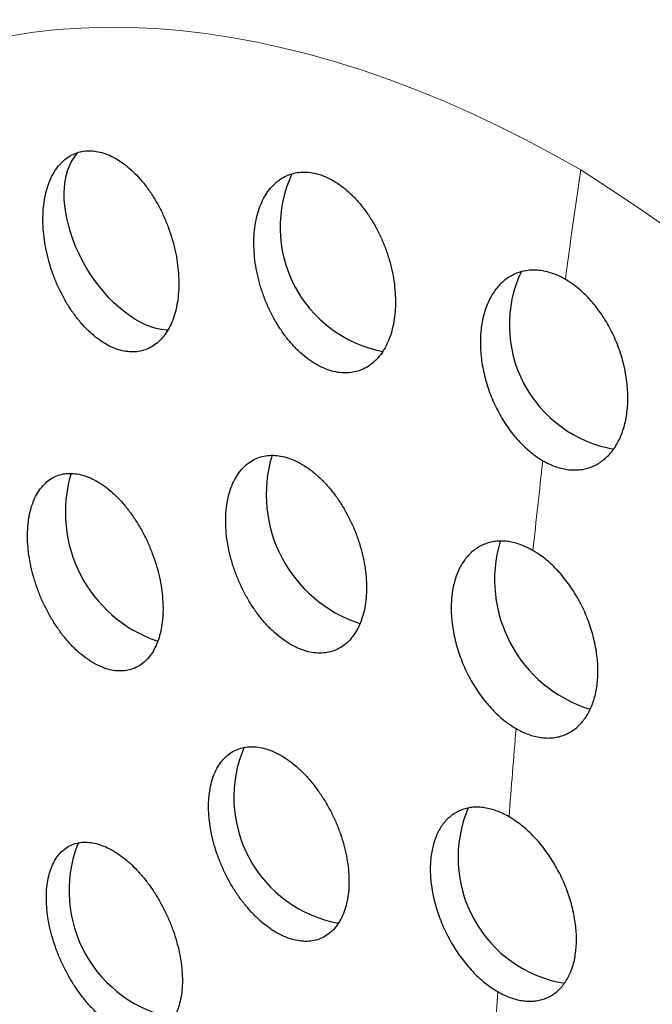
# Model space of a CAD drawing. Header units: millimetres. Extents: x 8 to 775, y 12 to 733.
# Tile 50 of 74: x 711.38 to 717.52, y 245.7 to 255.25. Entities that reach past the tile are written whole.
import ezdxf

# ---------------------------------------------------------------- set-up
doc = ezdxf.new("R2010")
doc.units = ezdxf.units.MM

msp = doc.modelspace()

# ---------------------------------------------------------------- linework, layer by layer
at = {"color": 7, "linetype": 'Continuous', "lineweight": 30}
msp.add_line((711.9407, 247.2378), (711.9641, 247.2679), dxfattribs=at)
at = {"color": 252, "linetype": 'Continuous', "lineweight": 0, "flags": 128}
msp.add_lwpolyline([(711.2967, 255.0964), (711.5215, 255.1304), (711.75, 255.1555), (711.9819, 255.1716), (712.2172, 255.1787), (712.4556, 255.1768), (712.6971, 255.166), (712.9413, 255.1461), (713.1882, 255.1174), (713.4376, 255.0796), (713.6894, 255.033), (713.9433, 254.9775), (714.1991, 254.9131), (714.4568, 254.8399), (714.7161, 254.758), (714.9768, 254.6673), (715.2388, 254.5681), (715.5019, 254.4602), (715.7659, 254.3439), (716.0306, 254.2192), (716.2959, 254.0861), (716.5615, 253.9448), (716.8274, 253.7954)], dxfattribs=at)
at = {"color": 7, "linetype": 'Continuous', "lineweight": 30, "flags": 128}
msp.add_lwpolyline([(712.82, 252.238), (712.8056, 252.2388), (712.757, 252.2447), (712.7071, 252.2556), (712.6562, 252.2713), (712.6046, 252.2919), (712.5525, 252.3171), (712.5002, 252.3469), (712.4481, 252.3811), (712.3964, 252.4195), (712.3453, 252.4618), (712.2952, 252.508), (712.2464, 252.5576), (712.1991, 252.6105), (712.1535, 252.6664), (712.1099, 252.7248), (712.0686, 252.7856), (712.0298, 252.8484), (711.9936, 252.9129), (711.9604, 252.9786), (711.9302, 253.0453), (711.9032, 253.1126), (711.8796, 253.18), (711.8596, 253.2473), (711.8431, 253.3141), (711.8304, 253.38), (711.8214, 253.4446), (711.8163, 253.5076), (711.815, 253.5687), (711.8175, 253.6275), (711.824, 253.6837), (711.8342, 253.7369), (711.8482, 253.787), (711.8659, 253.8336), (711.8871, 253.8765), (711.9118, 253.9154), (711.9399, 253.9501), (711.9546, 253.9653)], dxfattribs=at)
at = {"color": 252, "linetype": 'Continuous', "lineweight": 0}
for centre, radius, start, end in [((810.8203, 240.1119), 94.9838, 171.717081, 172.364792), ((704.9349, 235.2036), 22.07, 2.60548, 57.39452), ((806.3223, 240.673), 90.4507, 173.461555, 174.017078), ((801.9543, 241.0874), 86.063, 175.143802, 175.715528), ((797.6636, 241.3661), 81.7631, 176.877001, 177.416015)]:
    msp.add_arc(centre, radius, start, end, dxfattribs=at)
at = {"color": 7, "linetype": 'Continuous', "lineweight": 30}
for centre, radius, start, end in [((715.1386, 253.2381), 1.2279, 155.02867, 259.11314), ((717.3582, 252.2911), 1.2236, 155.07791, 260.085), ((715.0928, 250.6444), 1.3165, 163.13606, 252.06551), ((713.1481, 250.4714), 1.3208, 163.3435, 251.23465), ((717.3075, 249.8184), 1.316, 163.5015, 252.84401), ((714.7014, 247.704), 1.2398, 156.84388, 259.61578), ((716.871, 247.1186), 1.2337, 156.90857, 260.59635), ((713.1239, 246.8002), 1.2616, 159.70553, 258.68441)]:
    msp.add_arc(centre, radius, start, end, dxfattribs=at)
for points, knots in [([(744.0002, 232.4314), (744.0002, 232.4654), (744.0002, 232.529), (743.9999, 232.6175), (743.9996, 232.6926), (743.9993, 232.7545), (743.999, 232.8031), (743.9987, 232.8382), (743.9985, 232.8625), (743.9984, 232.8819), (743.9982, 232.9023), (743.998, 232.9267), (743.9976, 232.9612), (743.9972, 233.0072), (743.9965, 233.0648), (743.9958, 233.1257), (743.9949, 233.1861), (743.9941, 233.2435), (743.993, 233.3107), (743.9917, 233.3858), (743.9902, 233.4672), (743.9886, 233.5408), (743.9871, 233.6107), (743.9854, 233.6835), (743.9832, 233.7722), (743.9804, 233.8783), (743.9769, 233.9975), (743.973, 234.1188), (743.9689, 234.2387), (743.9653, 234.3369), (743.9624, 234.4107), (743.9605, 234.4581), (743.9589, 234.4981), (743.9573, 234.5378), (743.9553, 234.5846), (743.9528, 234.6419), (743.9499, 234.7061), (743.9468, 234.7731), (743.9436, 234.8407), (743.9402, 234.9092), (743.9368, 234.9758), (743.9338, 235.0336), (743.9312, 235.0804), (743.9293, 235.1163), (743.9276, 235.147), (743.9259, 235.1771), (743.9237, 235.2163), (743.9206, 235.2697), (743.9168, 235.334), (743.9128, 235.4006), (743.9088, 235.4642), (743.9051, 235.5233), (743.9017, 235.5753), (743.8984, 235.6253), (743.8946, 235.6821), (743.8894, 235.757), (743.883, 235.8488), (743.8755, 235.9507), (743.8676, 236.0548), (743.86, 236.152), (743.8532, 236.2364), (743.8472, 236.3086), (743.8414, 236.3782), (743.8351, 236.4518), (743.8283, 236.5291), (743.8214, 236.6061), (743.8144, 236.6816), (743.8075, 236.7551), (743.8009, 236.8243), (743.7945, 236.8903), (743.7882, 236.9538), (743.7817, 237.0177), (743.7751, 237.0823), (743.7681, 237.1497), (743.7603, 237.2237), (743.7516, 237.3039), (743.7426, 237.3852), (743.7341, 237.4607), (743.7264, 237.5279), (743.7195, 237.5869), (743.7136, 237.6372), (743.7086, 237.6796), (743.7039, 237.7181), (743.699, 237.7584), (743.6932, 237.8057), (743.6833, 237.8858), (743.6697, 237.9931), (743.653, 238.1214), (743.6366, 238.2436), (743.62, 238.3639), (743.6025, 238.4881), (743.5876, 238.5904), (743.576, 238.6688), (743.568, 238.7224), (743.5597, 238.7779), (743.5504, 238.8384), (743.541, 238.8995), (743.532, 238.9566), (743.5239, 239.0079), (743.5156, 239.0597), (743.5065, 239.1162), (743.4966, 239.1771), (743.4868, 239.236), (743.4781, 239.2883), (743.4701, 239.3358), (743.4618, 239.3843), (743.4524, 239.4391), (743.4422, 239.4981), (743.4321, 239.5556), (743.423, 239.6065), (743.4146, 239.6536), (743.4057, 239.7029), (743.3955, 239.7593), (743.3844, 239.8194), (743.3736, 239.8773), (743.3641, 239.9279), (743.3522, 239.9907), (743.3361, 240.0744), (743.3166, 240.1745), (743.2964, 240.2761), (743.2756, 240.3788), (743.2544, 240.4818), (743.2335, 240.5819), (743.214, 240.6735), (743.1953, 240.76), (743.1766, 240.8454), (743.1571, 240.9335), (743.1349, 241.0318), (743.1116, 241.1338), (743.0879, 241.2354), (743.0638, 241.3374), (743.0408, 241.4333), (743.0198, 241.5197), (742.9989, 241.6042), (742.9783, 241.6869), (742.9577, 241.7684), (742.9417, 241.8308), (742.929, 241.8803), (742.9169, 241.9267), (742.9034, 241.9782), (742.8887, 242.0342), (742.8736, 242.091), (742.8596, 242.1434), (742.8473, 242.1891), (742.8355, 242.2326), (742.8223, 242.2809), (742.8077, 242.3339), (742.7929, 242.3873), (742.7792, 242.4365), (742.7668, 242.4805), (742.7556, 242.5199), (742.7456, 242.5554), (742.7364, 242.5874), (742.727, 242.6202), (742.7165, 242.6567), (742.7037, 242.7007), (742.69, 242.7479), (742.6767, 242.7931), (742.665, 242.8328), (742.6532, 242.8726), (742.6395, 242.9183), (742.6241, 242.9699), (742.6084, 243.0217), (742.5944, 243.0674), (742.5823, 243.1071), (742.5712, 243.143), (742.5599, 243.1796), (742.547, 243.2212), (742.5313, 243.2714), (742.5135, 243.3277), (742.4939, 243.3894), (742.4749, 243.4488), (742.4568, 243.5049), (742.4414, 243.5525), (742.4284, 243.5923), (742.4161, 243.6298), (742.4029, 243.6698), (742.3877, 243.7155), (742.3723, 243.7617), (742.3583, 243.8033), (742.3454, 243.8416), (742.3332, 243.8777), (742.3208, 243.9141), (742.3073, 243.9536), (742.2915, 243.9996), (742.2735, 244.0516), (742.2557, 244.1028), (742.2401, 244.1474), (742.2269, 244.1848), (742.2149, 244.2188), (742.2025, 244.2537), (742.1888, 244.2921), (742.173, 244.3361), (742.1552, 244.3856), (742.137, 244.4358), (742.1206, 244.4806), (742.107, 244.5179), (742.0948, 244.5509), (742.083, 244.5829), (742.0699, 244.6181), (742.0545, 244.6595), (742.0359, 244.7092), (742.016, 244.7618), (741.9967, 244.8127), (741.9796, 244.8574), (741.9639, 244.8984), (741.9489, 244.9374), (741.9304, 244.985), (741.9073, 245.0445), (741.8803, 245.1132), (741.8535, 245.1809), (741.8293, 245.2416), (741.8071, 245.2968), (741.7854, 245.3507), (741.7634, 245.4046), (741.7399, 245.4621), (741.7157, 245.5209), (741.6917, 245.5788), (741.6703, 245.63), (741.6518, 245.6742), (741.6347, 245.7147), (741.6155, 245.7602), (741.5928, 245.8136), (741.5658, 245.8764), (741.5374, 245.9423), (741.5102, 246.0049), (741.4847, 246.0632), (741.4597, 246.12), (741.4315, 246.1836), (741.3999, 246.2543), (741.3662, 246.3294), (741.3318, 246.4052), (741.2981, 246.4787), (741.2661, 246.5483), (741.2368, 246.6115), (741.2094, 246.6701), (741.1818, 246.7288), (741.1506, 246.7947), (741.1175, 246.8642), (741.0838, 246.9344), (741.0532, 246.9978), (741.0256, 247.0546), (741.0015, 247.1038), (740.9774, 247.1528), (740.9499, 247.2083), (740.9156, 247.2775), (740.8759, 247.3567), (740.834, 247.4395), (740.7953, 247.5154), (740.764, 247.5764), (740.7371, 247.6285), (740.7109, 247.6791), (740.6811, 247.7362), (740.648, 247.7991), (740.6144, 247.8628), (740.5846, 247.9188), (740.5595, 247.9659), (740.5376, 248.0065), (740.5161, 248.0465), (740.4926, 248.0899), (740.4653, 248.14), (740.4347, 248.196), (740.4047, 248.2507), (740.3775, 248.2998), (740.3544, 248.3413), (740.3337, 248.3784), (740.3139, 248.4138), (740.2929, 248.4513), (740.2676, 248.496), (740.2376, 248.549), (740.2053, 248.6057), (740.1752, 248.6581), (740.1491, 248.7035), (740.126, 248.7434), (740.1039, 248.7814), (740.0817, 248.8194), (740.057, 248.8617), (740.0299, 248.9078), (740.0013, 248.9561), (739.9753, 248.9999), (739.9533, 249.0368), (739.9346, 249.068), (739.9146, 249.1014), (739.8901, 249.1421), (739.8591, 249.1934), (739.8238, 249.2514), (739.7881, 249.3096), (739.7589, 249.3572), (739.737, 249.3926), (739.7203, 249.4195), (739.7042, 249.4454), (739.6867, 249.4734), (739.6658, 249.5069), (739.6383, 249.5508), (739.6067, 249.6008), (739.5755, 249.65), (739.5495, 249.6909), (739.5274, 249.7255), (739.5057, 249.7592), (739.4804, 249.7986), (739.4511, 249.844), (739.4188, 249.8936), (739.3888, 249.9395), (739.3633, 249.9784), (739.3422, 250.0104), (739.3227, 250.04), (739.3015, 250.072), (739.2773, 250.1085), (739.249, 250.1509), (739.2186, 250.1963), (739.1897, 250.2392), (739.1645, 250.2764), (739.1413, 250.3106), (739.1166, 250.347), (739.0876, 250.3894), (739.0539, 250.4385), (739.0198, 250.4878), (738.9894, 250.5317), (738.9649, 250.5669), (738.9429, 250.5983), (738.9198, 250.6313), (738.8933, 250.6689), (738.8649, 250.7092), (738.836, 250.7499), (738.8104, 250.7858), (738.7886, 250.8163), (738.7708, 250.8412), (738.755, 250.8632), (738.7376, 250.8874), (738.7163, 250.9168), (738.6897, 250.9537), (738.6591, 250.9957), (738.6281, 251.0382), (738.6006, 251.0757), (738.5779, 251.1065), (738.5584, 251.1329), (738.5386, 251.1596), (738.5141, 251.1926), (738.4837, 251.2334), (738.45, 251.2785), (738.4182, 251.3207), (738.391, 251.3567), (738.3666, 251.3888), (738.3431, 251.4198), (738.3168, 251.4542), (738.2869, 251.4933), (738.2557, 251.5338), (738.2272, 251.5708), (738.2009, 251.6047), (738.1738, 251.6396), (738.1411, 251.6815), (738.1034, 251.7295), (738.0635, 251.7801), (738.0271, 251.826), (737.9966, 251.8644), (737.968, 251.9002), (737.936, 251.94), (737.9012, 251.9832), (737.8665, 252.0261), (737.8362, 252.0632), (737.8095, 252.096), (737.7817, 252.13), (737.7499, 252.1687), (737.713, 252.2134), (737.676, 252.258), (737.643, 252.2975), (737.615, 252.3309), (737.5868, 252.3646), (737.5527, 252.405), (737.5161, 252.4483), (737.4817, 252.4887), (737.4534, 252.5217), (737.4279, 252.5515), (737.4003, 252.5836), (737.3684, 252.6206), (737.331, 252.6637), (737.2933, 252.707), (737.258, 252.7473), (737.2252, 252.7847), (737.194, 252.8201), (737.1616, 252.8566), (737.1313, 252.8907), (737.1035, 252.9218), (737.0811, 252.9469), (737.0625, 252.9676), (737.0454, 252.9866), (737.027, 253.007), (737.005, 253.0314), (736.9777, 253.0615), (736.9484, 253.0937), (736.9085, 253.1374), (736.8563, 253.1943), (736.7866, 253.2697), (736.7174, 253.3438), (736.6457, 253.4199), (736.5756, 253.4938), (736.5069, 253.5655), (736.4315, 253.6437), (736.3579, 253.7192), (736.2728, 253.8057), (736.1912, 253.8879), (736.1063, 253.9724), (736.0204, 254.0573), (735.9504, 254.1256), (735.8981, 254.1763), (735.8636, 254.2096), (735.8235, 254.2481), (735.7804, 254.2894), (735.74, 254.3278), (735.7085, 254.3576), (735.6826, 254.3822), (735.656, 254.4073), (735.6238, 254.4374), (735.5884, 254.4705), (735.5552, 254.5015), (735.518, 254.536), (735.4657, 254.5842), (735.398, 254.6463), (735.3284, 254.7095), (735.2588, 254.7722), (735.1891, 254.8345), (735.1187, 254.8969), (735.0618, 254.947), (735.0144, 254.9885), (734.9731, 255.0244), (734.9347, 255.0577), (734.9012, 255.0865), (734.8703, 255.1131), (734.8385, 255.1404), (734.8033, 255.1704), (734.7683, 255.2001), (734.7363, 255.2272), (734.7107, 255.2488), (734.6896, 255.2666), (734.6688, 255.284), (734.6438, 255.3049), (734.6108, 255.3324), (734.5725, 255.3643), (734.5353, 255.395), (734.5041, 255.4207), (734.4778, 255.4423), (734.452, 255.4635), (734.4231, 255.487), (734.39, 255.514), (734.3551, 255.5422), (734.3224, 255.5686), (734.2937, 255.5916), (734.2652, 255.6144), (734.2327, 255.6404), (734.193, 255.672), (734.1487, 255.707), (734.1055, 255.741), (734.0672, 255.771), (734.0319, 255.7985), (733.9942, 255.8278), (733.9531, 255.8596), (733.912, 255.8911), (733.8766, 255.9183), (733.847, 255.9408), (733.8212, 255.9605), (733.7942, 255.9809), (733.7622, 256.0051), (733.7235, 256.0342), (733.6834, 256.0642), (733.6473, 256.0911), (733.6174, 256.1134), (733.5881, 256.1351), (733.5514, 256.1621), (733.5075, 256.1943), (733.4607, 256.2285), (733.4192, 256.2586), (733.3826, 256.2851), (733.345, 256.3121), (733.3025, 256.3425), (733.2556, 256.376), (733.2119, 256.4069), (733.1749, 256.433), (733.1431, 256.4553), (733.1096, 256.4787), (733.0691, 256.5069), (733.0275, 256.5358), (732.9898, 256.5617), (732.9619, 256.5809), (732.9391, 256.5965), (732.9184, 256.6107), (732.8953, 256.6264), (732.8663, 256.6462), (732.8296, 256.671), (732.7898, 256.6978), (732.7522, 256.7229), (732.7198, 256.7446), (732.691, 256.7637), (732.6622, 256.7828), (732.6246, 256.8077), (732.577, 256.8389), (732.5235, 256.8739), (732.4753, 256.905), (732.4333, 256.9321), (732.3928, 256.9582), (732.3489, 256.9862), (732.3046, 257.0143), (732.2632, 257.0405), (732.2286, 257.0622), (732.1948, 257.0833), (732.1535, 257.1091), (732.1024, 257.1408), (732.0472, 257.1748), (731.9994, 257.204), (731.961, 257.2273), (731.928, 257.2473), (731.8916, 257.2693), (731.8508, 257.2938), (731.8085, 257.319), (731.7706, 257.3415), (731.7396, 257.3598), (731.7142, 257.3748), (731.6907, 257.3886), (731.663, 257.4048), (731.6274, 257.4257), (731.5837, 257.451), (731.5381, 257.4773), (731.4963, 257.5013), (731.4599, 257.522), (731.4262, 257.5412), (731.391, 257.5611), (731.3532, 257.5824), (731.3129, 257.605), (731.2745, 257.6264), (731.2407, 257.6452), (731.2087, 257.6628), (731.1755, 257.6811), (731.1328, 257.7045), (731.0812, 257.7326), (731.0229, 257.7641), (730.9676, 257.7937), (730.9197, 257.8192), (730.8769, 257.8419), (730.8306, 257.8663), (730.7787, 257.8934), (730.7263, 257.9207), (730.6793, 257.9449), (730.6388, 257.9656), (730.5966, 257.9871), (730.5484, 258.0116), (730.4943, 258.0388), (730.4413, 258.0653), (730.3954, 258.0881), (730.3571, 258.107), (730.3218, 258.1243), (730.2831, 258.1432), (730.2399, 258.1642), (730.1938, 258.1865), (730.1508, 258.2071), (730.1138, 258.2248), (730.0779, 258.2418), (730.0397, 258.2598), (729.9936, 258.2815), (729.9407, 258.3062), (729.887, 258.331), (729.8386, 258.3532), (729.7972, 258.3721), (729.7568, 258.3905), (729.7124, 258.4105), (729.662, 258.433), (729.6094, 258.4564), (729.5616, 258.4775), (729.522, 258.4948), (729.4854, 258.5108), (729.4419, 258.5297), (729.387, 258.5533), (729.3249, 258.5798), (729.2662, 258.6046), (729.2194, 258.6242), (729.183, 258.6394), (729.1493, 258.6533), (729.1089, 258.67), (729.0612, 258.6896), (729.012, 258.7095), (728.9672, 258.7276), (728.9296, 258.7427), (728.8968, 258.7557), (728.8666, 258.7677), (728.8354, 258.7801), (728.7987, 258.7945), (728.7485, 258.8141), (728.6901, 258.8367), (728.6318, 258.859), (728.5835, 258.8773), (728.5426, 258.8927), (728.5005, 258.9085), (728.4504, 258.9271), (728.3934, 258.9481), (728.3368, 258.9688), (728.2885, 258.9863), (728.2474, 259.001), (728.2095, 259.0146), (728.1339, 259.0413), (728.0318, 259.0769), (727.9053, 259.12), (727.7776, 259.1627), (727.6541, 259.203), (727.5276, 259.2433), (727.4043, 259.2817), (727.2986, 259.3139), (727.2178, 259.338), (727.1701, 259.3521), (727.1204, 259.3667), (727.0628, 259.3833), (726.9984, 259.4018), (726.9338, 259.42), (726.876, 259.4362), (726.8243, 259.4504), (726.7728, 259.4645), (726.7153, 259.48), (726.6484, 259.4978), (726.558, 259.5216), (726.4555, 259.5478), (726.3307, 259.5791), (726.2016, 259.6104), (726.072, 259.6409), (725.9471, 259.6695), (725.8174, 259.6982), (725.7027, 259.7228), (725.6131, 259.7414), (725.5561, 259.7531), (725.4982, 259.7648), (725.4329, 259.7778), (725.3588, 259.7922), (725.2777, 259.8076), (725.1993, 259.8222), (725.1262, 259.8355), (725.0582, 259.8476), (724.9894, 259.8596), (724.916, 259.8721), (724.84, 259.8847), (724.7651, 259.8969), (724.6969, 259.9077), (724.6359, 259.9171), (724.5744, 259.9265), (724.5059, 259.9366), (724.4255, 259.9482), (724.3372, 259.9606), (724.2488, 259.9725), (724.1671, 259.9831), (724.0934, 259.9924), (724.0222, 260.0012), (723.946, 260.0102), (723.8611, 260.0199), (723.7701, 260.0299), (723.6803, 260.0393), (723.5976, 260.0476), (723.5235, 260.0547), (723.4517, 260.0613), (723.3764, 260.068), (723.2914, 260.0752), (723.2001, 260.0825), (723.1077, 260.0894), (723.0196, 260.0956), (722.9386, 260.1009), (722.8624, 260.1056), (722.7856, 260.11), (722.7019, 260.1145), (722.6099, 260.1191), (722.5117, 260.1234), (722.4141, 260.1272), (722.3242, 260.1303), (722.2435, 260.1327), (722.1678, 260.1346), (722.0859, 260.1365), (721.996, 260.138), (721.9034, 260.1392), (721.8192, 260.1399), (721.7443, 260.1402), (721.6735, 260.1402), (721.6, 260.14), (721.5199, 260.1394), (721.4353, 260.1385), (721.3531, 260.1372), (721.2687, 260.1355), (721.1809, 260.1334), (721.0935, 260.1308), (721.0102, 260.1281), (720.9318, 260.1252), (720.8535, 260.1219), (720.7828, 260.1187), (720.722, 260.1158), (720.6606, 260.1127), (720.5911, 260.1089), (720.5069, 260.104), (720.4138, 260.0981), (720.3242, 260.092), (720.2464, 260.0864), (720.1785, 260.0812), (720.1069, 260.0756), (720.0264, 260.0689), (719.9455, 260.0619), (719.8721, 260.0552), (719.8122, 260.0495), (719.7597, 260.0444), (719.7118, 260.0396), (719.6628, 260.0346), (719.6073, 260.0288), (719.5439, 260.022), (719.4773, 260.0146), (719.4066, 260.0065), (719.3369, 259.9982), (719.2648, 259.9894), (719.1919, 259.9803), (719.1089, 259.9696), (719.0265, 259.9586), (718.9528, 259.9484), (718.8962, 259.9404), (718.8473, 259.9334), (718.8002, 259.9265), (718.747, 259.9186), (718.6839, 259.9091), (718.6133, 259.8982), (718.5444, 259.8872), (718.4828, 259.8773), (718.4283, 259.8683), (718.373, 259.859), (718.2966, 259.846), (718.2008, 259.8293), (718.096, 259.8104), (717.9987, 259.7923), (717.9003, 259.7736), (717.7939, 259.7528), (717.6909, 259.7321), (717.6091, 259.7152), (717.5475, 259.7023), (717.4955, 259.6912), (717.4384, 259.679), (717.3792, 259.6661), (717.3227, 259.6536), (717.2645, 259.6405), (717.1997, 259.6258), (717.1212, 259.6077), (717.0101, 259.5816), (716.8741, 259.5488), (716.7039, 259.5062), (716.5363, 259.4629), (716.3713, 259.4187), (716.2109, 259.3745), (716.0605, 259.3317), (715.9086, 259.2874), (715.7799, 259.2488), (715.6585, 259.2117), (715.5369, 259.1737), (715.414, 259.1346), (715.2814, 259.0914), (715.1556, 259.0496), (715.0395, 259.0102), (714.9304, 258.9726), (714.8251, 258.9357), (714.7183, 258.8977), (714.6103, 258.8586), (714.5018, 258.8187), (714.3871, 258.7758), (714.2782, 258.7345), (714.1823, 258.6975), (714.1008, 258.6657), (714.0252, 258.6358), (713.9508, 258.6062), (713.8708, 258.574), (713.7942, 258.5428), (713.7181, 258.5115), (713.6392, 258.4787), (713.5248, 258.4307), (713.3876, 258.3721), (713.2233, 258.3004), (713.0544, 258.2253), (712.8825, 258.147), (712.7334, 258.0777), (712.615, 258.0218), (712.5137, 257.9734), (712.4108, 257.9236), (712.2962, 257.8675), (712.1782, 257.8089), (712.0586, 257.7487), (711.9554, 257.696), (711.8621, 257.6479), (711.7808, 257.6055), (711.7003, 257.5632), (711.6161, 257.5186), (711.5331, 257.4741), (711.4589, 257.4341), (711.3949, 257.3993), (711.3387, 257.3685), (711.2855, 257.3392), (711.2343, 257.3108), (711.1879, 257.285), (711.1457, 257.2613), (711.1095, 257.241), (711.0688, 257.218), (711.0177, 257.1891), (710.9512, 257.1511), (710.9014, 257.1225), (710.8738, 257.1066)], [0, 0, 0, 0, 0.0021482, 0.0040157, 0.0056031, 0.006911, 0.0079399, 0.0086899, 0.009142, 0.0094868, 0.009918, 0.0104365, 0.0110424, 0.0121056, 0.013362, 0.0147061, 0.0159888, 0.0172092, 0.0183672, 0.0202804, 0.0220049, 0.0235716, 0.0249851, 0.0264855, 0.0282373, 0.0306707, 0.0332905, 0.0358955, 0.0384856, 0.0410219, 0.0422418, 0.0432643, 0.0440898, 0.0448315, 0.0458327, 0.0471167, 0.0485473, 0.0499936, 0.0514588, 0.0529426, 0.0544401, 0.055795, 0.0567084, 0.0574888, 0.0581364, 0.0587076, 0.0594507, 0.0606904, 0.0621896, 0.0636508, 0.0650386, 0.0663531, 0.0675138, 0.0684456, 0.0696308, 0.0712372, 0.0733498, 0.0756509, 0.0779358, 0.0801954, 0.0820547, 0.0835032, 0.0849514, 0.0866474, 0.0883583, 0.0900589, 0.0917388, 0.0933619, 0.0949253, 0.0963279, 0.0977328, 0.0991411, 0.1005696, 0.1020245, 0.1036194, 0.1054892, 0.1073524, 0.10903, 0.1105221, 0.1118324, 0.1129685, 0.1138803, 0.1146634, 0.1155429, 0.1165714, 0.1178184, 0.1208964, 0.1237473, 0.1264103, 0.1290798, 0.1318103, 0.1347192, 0.1359701, 0.1370843, 0.1383224, 0.1396991, 0.1411629, 0.1424445, 0.1435397, 0.1446112, 0.1459208, 0.1473421, 0.1487202, 0.149893, 0.1508685, 0.1519172, 0.1531483, 0.1545664, 0.155898, 0.1570308, 0.1579998, 0.1590732, 0.1603546, 0.1618131, 0.1631432, 0.1642667, 0.1652304, 0.167367, 0.1699227, 0.1720181, 0.1742245, 0.1768371, 0.1789845, 0.1809955, 0.1830344, 0.1848292, 0.186772, 0.1889928, 0.1914711, 0.193692, 0.195797, 0.1982399, 0.2002799, 0.2017259, 0.203959, 0.2058734, 0.2072447, 0.2081624, 0.2092185, 0.2103811, 0.211643, 0.2129997, 0.2142224, 0.2151825, 0.2160922, 0.2171609, 0.218441, 0.2196653, 0.220772, 0.2217612, 0.2226411, 0.22343, 0.2241286, 0.2247595, 0.225552, 0.2265672, 0.2277595, 0.2288143, 0.2296726, 0.2304775, 0.2314953, 0.2327501, 0.2339531, 0.2349943, 0.2358287, 0.2366339, 0.2374143, 0.2382948, 0.2394329, 0.2407996, 0.2420859, 0.2435889, 0.2448068, 0.2458685, 0.2467946, 0.2474829, 0.2483852, 0.2494924, 0.2505658, 0.2515006, 0.2522986, 0.2531459, 0.2539321, 0.2547489, 0.2558005, 0.2570298, 0.2582487, 0.2592482, 0.2600327, 0.2607671, 0.2615351, 0.2623815, 0.2633451, 0.2644967, 0.2657105, 0.2667194, 0.267515, 0.268221, 0.2689355, 0.26967, 0.2705817, 0.2717202, 0.2730081, 0.274116, 0.2751427, 0.2760158, 0.2768689, 0.2777577, 0.2792056, 0.2808622, 0.2823886, 0.2837561, 0.2849388, 0.2860939, 0.2873738, 0.2885604, 0.2899498, 0.29132, 0.2924474, 0.2933861, 0.2942865, 0.2951706, 0.2964345, 0.2978706, 0.2993851, 0.3008519, 0.3020733, 0.3033006, 0.3046632, 0.3063351, 0.308047, 0.3097011, 0.311416, 0.312981, 0.3143683, 0.3156518, 0.3169125, 0.3183105, 0.3200819, 0.3215623, 0.3230235, 0.3243347, 0.3253701, 0.32633, 0.327623, 0.3291045, 0.3309793, 0.3329566, 0.3346847, 0.3360624, 0.3371087, 0.3382052, 0.339481, 0.3409701, 0.3424682, 0.3437948, 0.3447691, 0.3456645, 0.3465553, 0.3474984, 0.3486441, 0.3499418, 0.3512925, 0.352371, 0.3532968, 0.3541197, 0.3549104, 0.3557115, 0.3566871, 0.3579702, 0.3593386, 0.3605705, 0.3615666, 0.3624578, 0.3633084, 0.3641777, 0.3650783, 0.3662148, 0.3673568, 0.3684029, 0.3692311, 0.3699056, 0.3705705, 0.3715438, 0.3727158, 0.3741224, 0.3755687, 0.3767553, 0.3774247, 0.3780297, 0.3786282, 0.3792292, 0.3799804, 0.3809628, 0.3822843, 0.3834735, 0.3843983, 0.3851477, 0.3858937, 0.3867606, 0.3879053, 0.3890798, 0.3902418, 0.3911307, 0.3918201, 0.3925007, 0.3932151, 0.3940766, 0.3950818, 0.39621, 0.3972854, 0.3981172, 0.3988485, 0.399711, 0.4006993, 0.4018594, 0.4032032, 0.4042101, 0.4049877, 0.4057121, 0.4064522, 0.4073435, 0.4083995, 0.4093358, 0.4102561, 0.4109775, 0.4115222, 0.4120419, 0.4125621, 0.4132592, 0.4141633, 0.4152107, 0.4162849, 0.4172167, 0.4179093, 0.4185237, 0.4191323, 0.4198449, 0.4209147, 0.4220867, 0.4231189, 0.4239849, 0.4247078, 0.4254562, 0.4262414, 0.4272203, 0.4283098, 0.4292039, 0.4299253, 0.430797, 0.4317805, 0.4330074, 0.4343094, 0.4354552, 0.4363631, 0.4372119, 0.4381115, 0.4393099, 0.4404132, 0.4412936, 0.442073, 0.4428507, 0.4438274, 0.4449569, 0.4461892, 0.4471608, 0.4479215, 0.4486951, 0.4496846, 0.4509616, 0.4519526, 0.4527316, 0.4534602, 0.4542219, 0.4551801, 0.4562516, 0.4574668, 0.4584574, 0.4593225, 0.4603326, 0.4611593, 0.4621167, 0.462939, 0.4635468, 0.4640422, 0.4645359, 0.4650056, 0.4656144, 0.4664188, 0.4673267, 0.4681026, 0.469798, 0.4717396, 0.47396, 0.4755838, 0.4777004, 0.4797661, 0.4812371, 0.4838865, 0.485758, 0.4881528, 0.4904599, 0.4925608, 0.4950462, 0.4958845, 0.4967644, 0.4977861, 0.4990296, 0.5001194, 0.5009245, 0.5015249, 0.5021561, 0.5029924, 0.5040197, 0.5048999, 0.5055619, 0.5068904, 0.5089234, 0.510757, 0.5122044, 0.5142147, 0.5160333, 0.5175161, 0.5184907, 0.5195871, 0.5206031, 0.5213558, 0.5220774, 0.5229033, 0.5237183, 0.5246794, 0.5254913, 0.526079, 0.5265638, 0.5270487, 0.5276047, 0.528402, 0.5294643, 0.530409, 0.5311164, 0.5317409, 0.5323269, 0.5329912, 0.5338369, 0.5347293, 0.5355134, 0.5361995, 0.5368009, 0.537567, 0.5385451, 0.5396485, 0.540731, 0.5416232, 0.5423785, 0.5432571, 0.5443065, 0.5452977, 0.5461582, 0.5468079, 0.5473918, 0.5479876, 0.5487051, 0.5496418, 0.5507097, 0.5515143, 0.5521665, 0.5528005, 0.5535622, 0.5547185, 0.5558585, 0.5568072, 0.5575974, 0.5583909, 0.5594029, 0.5605233, 0.5616235, 0.5623996, 0.5630598, 0.5638006, 0.5646907, 0.5658237, 0.5666376, 0.56725, 0.5677206, 0.5681873, 0.5686557, 0.5692899, 0.5701536, 0.5711332, 0.5719705, 0.5726826, 0.573316, 0.5739139, 0.5746243, 0.5758361, 0.5770912, 0.5781536, 0.5790355, 0.5799449, 0.580848, 0.5819473, 0.5828808, 0.5835838, 0.5842358, 0.5851043, 0.586308, 0.587596, 0.5887268, 0.5894376, 0.5901113, 0.5908825, 0.591814, 0.5927707, 0.5936341, 0.594276, 0.5947804, 0.5952846, 0.5957967, 0.5965752, 0.5975929, 0.5986077, 0.5995173, 0.6002828, 0.6009429, 0.6016801, 0.6025398, 0.6033646, 0.6042599, 0.604986, 0.6055233, 0.6062965, 0.6071008, 0.6082365, 0.6095774, 0.6107894, 0.6117359, 0.6126009, 0.61349, 0.6146484, 0.6158642, 0.6167821, 0.6175879, 0.6184074, 0.6194292, 0.6205925, 0.6217604, 0.6226904, 0.6234483, 0.6241777, 0.6248847, 0.6258402, 0.6268535, 0.6277319, 0.62849, 0.6291365, 0.6299395, 0.6308407, 0.6319686, 0.6331876, 0.6341251, 0.6349279, 0.6357243, 0.6365996, 0.6376308, 0.6387833, 0.6397956, 0.640527, 0.6411904, 0.6420184, 0.6431632, 0.6445094, 0.6457697, 0.6467008, 0.6473278, 0.6479581, 0.6487292, 0.6497608, 0.6508156, 0.6516659, 0.6524099, 0.6530525, 0.6536548, 0.6542372, 0.6549206, 0.6558432, 0.6572283, 0.658395, 0.659305, 0.6600967, 0.6608176, 0.6618025, 0.6630593, 0.6641892, 0.6651346, 0.6659017, 0.6666236, 0.6673743, 0.6703487, 0.6726221, 0.6747843, 0.6778209, 0.679816, 0.6821586, 0.6849827, 0.6859421, 0.6868364, 0.6877372, 0.6888181, 0.6901611, 0.691449, 0.6925411, 0.6934924, 0.694423, 0.6954983, 0.6967985, 0.6982612, 0.7006833, 0.7026617, 0.70541, 0.7080378, 0.7100499, 0.7125227, 0.7154009, 0.716559, 0.7175955, 0.7186322, 0.7198462, 0.7212837, 0.7228167, 0.7244238, 0.7257122, 0.7269365, 0.728257, 0.7295873, 0.7310729, 0.732531, 0.7337936, 0.734906, 0.735956, 0.7372426, 0.738751, 0.7404624, 0.7421869, 0.7437034, 0.7450287, 0.7463103, 0.7476838, 0.7492859, 0.7510494, 0.7527586, 0.7542962, 0.7556354, 0.7569148, 0.7582919, 0.7598718, 0.761607, 0.7633703, 0.7650127, 0.7665059, 0.7678709, 0.7692448, 0.7707728, 0.7725202, 0.7743563, 0.7762213, 0.777936, 0.7793445, 0.7807017, 0.7821349, 0.783893, 0.7856856, 0.7872831, 0.7885703, 0.7898211, 0.7912112, 0.7926463, 0.7942639, 0.7959068, 0.797208, 0.7989437, 0.8007791, 0.8020615, 0.8035651, 0.805132, 0.8064087, 0.8074883, 0.8085123, 0.8098211, 0.8113468, 0.813192, 0.8149976, 0.8163285, 0.8175184, 0.8187806, 0.8203095, 0.8220044, 0.8232867, 0.8244123, 0.8253416, 0.8262092, 0.8270762, 0.828076, 0.8293086, 0.8306153, 0.8317918, 0.8332587, 0.8345129, 0.8358194, 0.8373395, 0.8391562, 0.8404389, 0.8414679, 0.8423272, 0.8431818, 0.8441116, 0.8453143, 0.8467242, 0.848079, 0.8491875, 0.8501882, 0.8511437, 0.8522934, 0.8544952, 0.8565561, 0.8582042, 0.8599939, 0.8621189, 0.8642352, 0.8658492, 0.8667405, 0.8677258, 0.8688075, 0.8699861, 0.8711043, 0.8720266, 0.8732976, 0.8747834, 0.876503, 0.8796531, 0.8825582, 0.8862467, 0.889282, 0.8920558, 0.8954812, 0.8980039, 0.9008359, 0.9029658, 0.9050623, 0.9079181, 0.9101383, 0.9128174, 0.9152893, 0.9169546, 0.9192294, 0.9214983, 0.9232557, 0.9256143, 0.9279201, 0.9300648, 0.9320914, 0.9336337, 0.9349269, 0.9366088, 0.9380829, 0.9397227, 0.9412062, 0.9426546, 0.9444721, 0.9481009, 0.9509512, 0.9544326, 0.9583715, 0.9614462, 0.9635754, 0.9656375, 0.9676817, 0.9699409, 0.9727266, 0.9749997, 0.9773818, 0.9791649, 0.9808364, 0.9824732, 0.984218, 0.9861322, 0.9877063, 0.9889034, 0.9901781, 0.9912632, 0.9922768, 0.9934322, 0.9942139, 0.9949695, 0.9957412, 0.9968105, 0.9982299, 1, 1, 1, 1]), ([(712.3635, 253.8755), (712.3392, 253.8907), (712.2906, 253.9212), (712.2171, 253.9528), (712.1442, 253.9736), (712.0728, 253.9819), (712.0038, 253.9782), (711.9382, 253.9626), (711.8768, 253.9349), (711.8203, 253.8959), (711.7692, 253.846), (711.7244, 253.7856), (711.6863, 253.7156), (711.6552, 253.6368), (711.6318, 253.5499), (711.6162, 253.4561), (711.6087, 253.3565), (711.6095, 253.252), (711.6187, 253.1442), (711.636, 253.0343), (711.6616, 252.9237), (711.6951, 252.8139), (711.7359, 252.7063), (711.7837, 252.6025), (711.8379, 252.5037), (711.8976, 252.4114), (711.9621, 252.327), (712.0306, 252.2513), (712.1019, 252.1853), (712.1753, 252.1303), (712.2496, 252.0864), (712.324, 252.0541), (712.3974, 252.0343), (712.469, 252.0265), (712.538, 252.0308), (712.6034, 252.0475), (712.6645, 252.0758), (712.7208, 252.1154), (712.7713, 252.1662), (712.8157, 252.2272), (712.8534, 252.2977), (712.8839, 252.3772), (712.9068, 252.4645), (712.9219, 252.5586), (712.9288, 252.6587), (712.9274, 252.7634), (712.9178, 252.8713), (712.8998, 252.9813), (712.8737, 253.0919), (712.8399, 253.2016), (712.7985, 253.3089), (712.7502, 253.4126), (712.6958, 253.511), (712.6357, 253.6027), (712.5709, 253.6868), (712.5032, 253.7607), (712.4339, 253.8248), (712.3869, 253.8586), (712.3635, 253.8755)], [0, 0, 0, 0, 0.017619, 0.035293, 0.052911, 0.070533, 0.088211, 0.105833, 0.1234, 0.141024, 0.158592, 0.176214, 0.193891, 0.211513, 0.229299, 0.247141, 0.264928, 0.28292, 0.300969, 0.318961, 0.337112, 0.355321, 0.373472, 0.391663, 0.409913, 0.428103, 0.446196, 0.464347, 0.482439, 0.500339, 0.518296, 0.536195, 0.553895, 0.571651, 0.58935, 0.606931, 0.624568, 0.642148, 0.65974, 0.677388, 0.694981, 0.712707, 0.730489, 0.748216, 0.766144, 0.784128, 0.802056, 0.820166, 0.838333, 0.856443, 0.874637, 0.892889, 0.911082, 0.92922, 0.947417, 0.965554, 0.982777, 1, 1, 1, 1]), ([(714.4488, 253.6765), (714.4236, 253.6911), (714.373, 253.7205), (714.2964, 253.7503), (714.2205, 253.7692), (714.1461, 253.7757), (714.0742, 253.7703), (714.0055, 253.7531), (713.9412, 253.7238), (713.8818, 253.6833), (713.8279, 253.632), (713.7804, 253.5701), (713.7398, 253.4986), (713.7065, 253.4183), (713.6813, 253.3299), (713.6642, 253.2346), (713.6556, 253.1336), (713.6559, 253.028), (713.6649, 252.9192), (713.6826, 252.8086), (713.709, 252.6977), (713.7436, 252.5879), (713.7859, 252.4809), (713.8355, 252.378), (713.8916, 252.2806), (713.9534, 252.1899), (714.0203, 252.1075), (714.091, 252.034), (714.1648, 251.9703), (714.2406, 251.9176), (714.3174, 251.876), (714.3945, 251.8459), (714.4706, 251.8281), (714.5449, 251.8222), (714.6168, 251.8282), (714.6851, 251.8465), (714.7491, 251.8764), (714.8083, 251.9175), (714.8616, 251.9697), (714.9086, 252.0322), (714.9489, 252.1041), (714.9815, 252.1851), (715.0062, 252.274), (715.0228, 252.3695), (715.0307, 252.471), (715.0299, 252.5769), (715.0204, 252.6858), (715.002, 252.7964), (714.9751, 252.9073), (714.9401, 253.0169), (714.8972, 253.1237), (714.8472, 253.2264), (714.7908, 253.3235), (714.7285, 253.4134), (714.6615, 253.4955), (714.5918, 253.5671), (714.5207, 253.6284), (714.4728, 253.6605), (714.4488, 253.6765)], [0, 0, 0, 0, 0.017577, 0.035211, 0.052788, 0.070365, 0.087998, 0.105575, 0.123173, 0.140828, 0.158427, 0.176171, 0.19397, 0.211715, 0.229663, 0.247667, 0.265616, 0.283741, 0.301922, 0.320047, 0.338241, 0.356494, 0.374688, 0.392813, 0.410997, 0.42912, 0.447066, 0.46507, 0.483015, 0.500754, 0.51855, 0.536289, 0.553885, 0.571538, 0.589134, 0.606712, 0.624345, 0.641924, 0.659613, 0.677357, 0.695047, 0.712929, 0.730867, 0.74875, 0.766826, 0.784959, 0.803035, 0.821222, 0.839467, 0.857654, 0.875816, 0.894036, 0.912198, 0.930208, 0.948277, 0.966287, 0.983144, 1, 1, 1, 1]), ([(716.6787, 252.732), (716.6593, 252.7426), (716.6203, 252.7639), (716.5608, 252.7882), (716.5006, 252.8067), (716.4412, 252.8182), (716.3831, 252.823), (716.3264, 252.8211), (716.2708, 252.8125), (716.2174, 252.7971), (716.1668, 252.7752), (716.119, 252.7471), (716.0739, 252.7123), (716.0323, 252.6715), (715.9945, 252.6251), (715.9608, 252.5733), (715.931, 252.5159), (715.9058, 252.4536), (715.8854, 252.3873), (715.8698, 252.3171), (715.8591, 252.2428), (715.8536, 252.1656), (715.8533, 252.0866), (715.8581, 252.0059), (715.8682, 251.923), (715.8835, 251.8399), (715.9036, 251.7574), (715.9285, 251.6758), (715.9583, 251.5944), (715.9926, 251.5153), (716.0308, 251.4394), (716.0725, 251.3667), (716.1185, 251.2966), (716.1675, 251.2309), (716.2189, 251.1704), (716.2724, 251.1149), (716.3287, 251.0641), (716.3912, 251.0149), (716.4356, 250.9875), (716.4599, 250.9726)], [0, 0, 0, 0, 0.025984, 0.052148, 0.078885, 0.105819, 0.131802, 0.157965, 0.184691, 0.211611, 0.237735, 0.264038, 0.290901, 0.317956, 0.344374, 0.370971, 0.398136, 0.425495, 0.452188, 0.479065, 0.506519, 0.534173, 0.561003, 0.58802, 0.615626, 0.643437, 0.670201, 0.697154, 0.724702, 0.752458, 0.778982, 0.805693, 0.832998, 0.86051, 0.886728, 0.91313, 0.940117, 0.967306, 1, 1, 1, 1]), ([(716.4599, 250.9726), (716.4793, 250.962), (716.5183, 250.9407), (716.5778, 250.9164), (716.6379, 250.8979), (716.6974, 250.8863), (716.7557, 250.8815), (716.8123, 250.8834), (716.8679, 250.8921), (716.9211, 250.9075), (716.9718, 250.9294), (717.0196, 250.9576), (717.0647, 250.9923), (717.1062, 251.033), (717.144, 251.0795), (717.1777, 251.1313), (717.2075, 251.1888), (717.2326, 251.2509), (717.253, 251.3172), (717.2686, 251.3874), (717.2793, 251.4617), (717.2847, 251.5389), (717.285, 251.6179), (717.2802, 251.6986), (717.2702, 251.7814), (717.2549, 251.8646), (717.2348, 251.9471), (717.21, 252.0287), (717.1801, 252.1101), (717.1458, 252.1892), (717.1076, 252.2654), (717.0658, 252.3381), (717.0198, 252.4082), (716.971, 252.4737), (716.9195, 252.5344), (716.866, 252.5899), (716.8096, 252.6407), (716.7473, 252.6896), (716.7029, 252.717), (716.6787, 252.732)], [0, 0, 0, 0, 0.025985, 0.052152, 0.07889, 0.105825, 0.13181, 0.158256, 0.184702, 0.211623, 0.237748, 0.264331, 0.290914, 0.31797, 0.344385, 0.371265, 0.398144, 0.425501, 0.452192, 0.479066, 0.506519, 0.534171, 0.561, 0.588016, 0.615622, 0.643432, 0.670198, 0.697152, 0.724702, 0.75246, 0.778986, 0.805997, 0.833007, 0.860521, 0.88674, 0.913435, 0.94013, 0.96732, 1, 1, 1, 1]), ([(714.1431, 250.9261), (714.1177, 250.9408), (714.067, 250.9703), (713.9905, 251.0005), (713.9151, 251.0199), (713.8415, 251.0269), (713.7708, 251.022), (713.7037, 251.0054), (713.6412, 250.9768), (713.5841, 250.937), (713.5328, 250.8865), (713.4883, 250.8254), (713.4509, 250.7549), (713.421, 250.6758), (713.3994, 250.5888), (713.386, 250.4951), (713.3811, 250.3959), (713.3851, 250.2923), (713.3976, 250.1856), (713.4185, 250.0773), (713.448, 249.9687), (713.4853, 249.8612), (713.5299, 249.7562), (713.5816, 249.6553), (713.6394, 249.5595), (713.7026, 249.4702), (713.7705, 249.3888), (713.8421, 249.316), (713.9164, 249.2527), (713.9925, 249.2001), (714.0693, 249.1584), (714.1461, 249.128), (714.2216, 249.1097), (714.2951, 249.1033), (714.3658, 249.1087), (714.4325, 249.1264), (714.4946, 249.1556), (714.5516, 249.196), (714.6023, 249.2475), (714.6464, 249.309), (714.6834, 249.38), (714.7126, 249.4598), (714.7337, 249.5472), (714.7466, 249.6412), (714.7508, 249.7408), (714.7464, 249.8447), (714.7334, 249.9514), (714.7117, 250.0598), (714.6818, 250.1684), (714.6442, 250.2758), (714.5989, 250.3805), (714.5468, 250.4812), (714.4887, 250.5766), (714.4251, 250.6653), (714.357, 250.7463), (714.2866, 250.8172), (714.2151, 250.8781), (714.1671, 250.9101), (714.1431, 250.9261)], [0, 0, 0, 0, 0.017711, 0.035478, 0.053189, 0.0709, 0.088668, 0.10638, 0.124089, 0.141855, 0.159564, 0.177341, 0.195174, 0.212952, 0.230841, 0.248786, 0.266676, 0.284673, 0.302727, 0.320724, 0.338778, 0.35689, 0.374944, 0.392978, 0.41107, 0.429103, 0.447049, 0.465052, 0.482997, 0.500824, 0.518709, 0.536537, 0.554271, 0.572061, 0.589795, 0.607498, 0.625258, 0.642962, 0.660711, 0.678517, 0.696267, 0.714119, 0.732027, 0.749879, 0.767845, 0.785868, 0.803834, 0.821878, 0.839979, 0.858023, 0.876072, 0.894179, 0.912227, 0.930206, 0.948243, 0.966222, 0.983111, 1, 1, 1, 1]), ([(712.1799, 250.7436), (712.1555, 250.7589), (712.1065, 250.7895), (712.033, 250.8214), (711.9604, 250.8426), (711.8899, 250.8514), (711.8221, 250.8483), (711.7581, 250.8333), (711.6987, 250.8062), (711.6445, 250.7679), (711.5962, 250.7188), (711.5546, 250.6591), (711.5199, 250.5901), (711.4926, 250.5124), (711.4732, 250.4267), (711.4617, 250.3344), (711.4583, 250.2365), (711.4634, 250.134), (711.4766, 250.0283), (711.4978, 249.9208), (711.5271, 249.8126), (711.5638, 249.7053), (711.6075, 249.6002), (711.6579, 249.4988), (711.7143, 249.4022), (711.7757, 249.3117), (711.8416, 249.2288), (711.911, 249.1543), (711.983, 249.0892), (712.0567, 249.0346), (712.1311, 248.9909), (712.2051, 248.9585), (712.278, 248.9384), (712.3487, 248.9301), (712.4164, 248.9339), (712.4801, 248.9499), (712.5392, 248.9776), (712.5931, 249.0165), (712.6409, 249.0665), (712.6821, 249.1267), (712.7164, 249.1962), (712.7431, 249.2747), (712.762, 249.3607), (712.7731, 249.4533), (712.7757, 249.5517), (712.7702, 249.6544), (712.7566, 249.7602), (712.7346, 249.8678), (712.705, 249.9759), (712.6679, 250.0831), (712.6235, 250.188), (712.5728, 250.2892), (712.5162, 250.3855), (712.4544, 250.4754), (712.3882, 250.5579), (712.3198, 250.6306), (712.2501, 250.6935), (712.2033, 250.7269), (712.1799, 250.7436)], [0, 0, 0, 0, 0.01777, 0.035596, 0.053366, 0.071139, 0.088969, 0.106741, 0.124459, 0.142232, 0.15995, 0.177658, 0.195422, 0.213131, 0.230905, 0.248734, 0.266508, 0.284393, 0.302334, 0.320219, 0.338213, 0.356264, 0.374258, 0.392312, 0.410423, 0.428476, 0.446512, 0.464606, 0.482641, 0.50059, 0.518598, 0.536546, 0.554378, 0.572267, 0.590099, 0.607835, 0.625628, 0.643364, 0.661067, 0.678827, 0.69653, 0.714277, 0.73208, 0.749827, 0.767675, 0.785578, 0.803426, 0.821389, 0.839408, 0.857371, 0.875413, 0.893512, 0.911554, 0.929604, 0.947712, 0.965762, 0.982881, 1, 1, 1, 1]), ([(716.3643, 250.1008), (716.3448, 250.1115), (716.3057, 250.1329), (716.2462, 250.1574), (716.1863, 250.1762), (716.1273, 250.1881), (716.0698, 250.1932), (716.0139, 250.1918), (715.9593, 250.1836), (715.9071, 250.1687), (715.8578, 250.1473), (715.8116, 250.1197), (715.7682, 250.0856), (715.7285, 250.0454), (715.6929, 249.9998), (715.6614, 249.9489), (715.634, 249.8923), (715.6113, 249.831), (715.5935, 249.7658), (715.5805, 249.697), (715.5724, 249.624), (715.5695, 249.5483), (715.5717, 249.4709), (715.579, 249.3918), (715.5914, 249.3107), (715.6089, 249.2292), (715.6311, 249.1484), (715.6578, 249.0684), (715.6894, 248.9886), (715.7253, 248.9109), (715.7648, 248.8362), (715.8079, 248.7645), (715.8549, 248.6954), (715.9048, 248.6305), (715.957, 248.5705), (716.0112, 248.5153), (716.068, 248.4648), (716.1311, 248.4157), (716.1758, 248.3882), (716.2003, 248.3731)], [0, 0, 0, 0, 0.026152, 0.052486, 0.079393, 0.1065, 0.132651, 0.158984, 0.185886, 0.212984, 0.239216, 0.265629, 0.29261, 0.319785, 0.346184, 0.372764, 0.399916, 0.427264, 0.453818, 0.480555, 0.50787, 0.535385, 0.562014, 0.588829, 0.616228, 0.64383, 0.670422, 0.697199, 0.724565, 0.752134, 0.778591, 0.805232, 0.832461, 0.859893, 0.886177, 0.912645, 0.939695, 0.966946, 1, 1, 1, 1]), ([(716.2003, 248.3731), (716.2197, 248.3624), (716.2589, 248.3411), (716.3183, 248.3165), (716.3782, 248.2977), (716.4372, 248.2858), (716.4949, 248.2806), (716.5508, 248.2821), (716.6054, 248.2903), (716.6574, 248.3052), (716.7068, 248.3266), (716.753, 248.3543), (716.7964, 248.3884), (716.836, 248.4285), (716.8717, 248.4743), (716.9031, 248.5252), (716.9305, 248.5818), (716.9531, 248.6429), (716.9709, 248.708), (716.9839, 248.7769), (716.992, 248.8498), (716.9949, 248.9255), (716.9927, 249.003), (716.9854, 249.082), (716.973, 249.1631), (716.9555, 249.2446), (716.9333, 249.3255), (716.9066, 249.4055), (716.875, 249.4853), (716.8392, 249.563), (716.7995, 249.638), (716.7564, 249.7096), (716.7094, 249.7788), (716.6597, 249.8434), (716.6073, 249.9037), (716.5531, 249.9588), (716.4963, 250.0093), (716.4334, 250.0583), (716.3887, 250.0858), (716.3643, 250.1008)], [0, 0, 0, 0, 0.026152, 0.052487, 0.079396, 0.106502, 0.132655, 0.159273, 0.185891, 0.21299, 0.239222, 0.265918, 0.292615, 0.319791, 0.346189, 0.373054, 0.399919, 0.427266, 0.453819, 0.480556, 0.50787, 0.535383, 0.562013, 0.588827, 0.616226, 0.643828, 0.67042, 0.697199, 0.724565, 0.752135, 0.778593, 0.805529, 0.832465, 0.859898, 0.886182, 0.912941, 0.9397, 0.966952, 1, 1, 1, 1]), ([(713.9452, 248.0965), (713.9198, 248.1113), (713.8689, 248.1409), (713.7927, 248.1714), (713.7178, 248.1913), (713.6452, 248.1988), (713.5758, 248.1947), (713.5104, 248.1788), (713.4499, 248.151), (713.3951, 248.1121), (713.3465, 248.0626), (713.305, 248.0026), (713.2708, 247.9333), (713.2444, 247.8555), (713.2264, 247.77), (713.2167, 247.678), (713.2155, 247.5806), (713.2231, 247.4788), (713.2391, 247.3743), (713.2634, 247.2681), (713.2959, 247.1616), (713.336, 247.0562), (713.3832, 246.9532), (713.437, 246.8541), (713.4967, 246.76), (713.5614, 246.672), (713.6305, 246.5916), (713.7029, 246.5196), (713.7777, 246.4568), (713.854, 246.4043), (713.9308, 246.3625), (714.0072, 246.3319), (714.0821, 246.3131), (714.1546, 246.3061), (714.2239, 246.3109), (714.2889, 246.3278), (714.3491, 246.3562), (714.4036, 246.3957), (714.4516, 246.4462), (714.4928, 246.5066), (714.5265, 246.5764), (714.5522, 246.6549), (714.5698, 246.7408), (714.579, 246.8331), (714.5795, 246.9309), (714.5714, 247.0328), (714.555, 247.1375), (714.53, 247.2438), (714.497, 247.3502), (714.4566, 247.4555), (714.4088, 247.5582), (714.3546, 247.6571), (714.2947, 247.751), (714.2296, 247.8383), (714.1603, 247.9183), (714.0891, 247.9884), (714.0172, 248.0488), (713.9692, 248.0806), (713.9452, 248.0965)], [0, 0, 0, 0, 0.017812, 0.035681, 0.053494, 0.071307, 0.089177, 0.10699, 0.124789, 0.142645, 0.160445, 0.178258, 0.196129, 0.213942, 0.231799, 0.249712, 0.267569, 0.285478, 0.303444, 0.321353, 0.339302, 0.357308, 0.375256, 0.393214, 0.411229, 0.429187, 0.447119, 0.465108, 0.48304, 0.500923, 0.518864, 0.536746, 0.554579, 0.572468, 0.590301, 0.608103, 0.625962, 0.643765, 0.66157, 0.679433, 0.697239, 0.715079, 0.732977, 0.750818, 0.768711, 0.786661, 0.804554, 0.822493, 0.840489, 0.858427, 0.876386, 0.894402, 0.912361, 0.930304, 0.948305, 0.966249, 0.983124, 1, 1, 1, 1]), ([(716.1318, 247.517), (716.1123, 247.5277), (716.0731, 247.5492), (716.0138, 247.574), (715.9542, 247.593), (715.8957, 247.6053), (715.8389, 247.6108), (715.7838, 247.6099), (715.7302, 247.6022), (715.6792, 247.5878), (715.6314, 247.5671), (715.5867, 247.5402), (715.545, 247.5067), (715.5073, 247.4673), (715.4737, 247.4225), (715.4445, 247.3725), (715.4194, 247.3169), (715.3991, 247.2567), (715.3837, 247.1928), (715.3732, 247.1252), (715.3676, 247.0536), (715.3672, 246.9793), (715.3719, 246.9034), (715.3814, 246.8259), (715.3961, 246.7463), (715.4157, 246.6663), (715.4399, 246.587), (715.4685, 246.5084), (715.5019, 246.43), (715.5393, 246.3536), (715.5803, 246.2799), (715.6246, 246.2093), (715.6727, 246.141), (715.7236, 246.0768), (715.7766, 246.0173), (715.8315, 245.9626), (715.8888, 245.9123), (715.9524, 245.8632), (715.9973, 245.8357), (716.0219, 245.8205)], [0, 0, 0, 0, 0.0262721, 0.0527268, 0.0797575, 0.1069871, 0.1332591, 0.1597133, 0.1867413, 0.2139673, 0.240276, 0.2667667, 0.2938302, 0.3210914, 0.3474754, 0.3740418, 0.4011829, 0.4285223, 0.4549761, 0.4816131, 0.5088278, 0.5362421, 0.5627296, 0.5894011, 0.6166532, 0.6441062, 0.6705763, 0.6972308, 0.7244675, 0.7519057, 0.778315, 0.8049083, 0.8320834, 0.8594599, 0.8857917, 0.912307, 0.9394016, 0.9666965, 1, 1, 1, 1]), ([(716.0219, 245.8205), (716.0415, 245.8098), (716.0806, 245.7884), (716.14, 245.7636), (716.1995, 245.7445), (716.2581, 245.7323), (716.3151, 245.7267), (716.3701, 245.7277), (716.4237, 245.7354), (716.4745, 245.7497), (716.5226, 245.7705), (716.5672, 245.7975), (716.6088, 245.831), (716.6465, 245.8702), (716.6801, 245.9152), (716.7094, 245.9652), (716.7344, 246.0208), (716.7547, 246.0808), (716.77, 246.1448), (716.7805, 246.2123), (716.7861, 246.2839), (716.7865, 246.3582), (716.7819, 246.4342), (716.7723, 246.5117), (716.7576, 246.5912), (716.738, 246.6712), (716.7138, 246.7505), (716.6852, 246.8291), (716.6519, 246.9075), (716.6145, 246.984), (716.5733, 247.0579), (716.529, 247.1285), (716.4809, 247.1968), (716.4302, 247.2607), (716.377, 247.3204), (716.3221, 247.3752), (716.2647, 247.4254), (716.2013, 247.4743), (716.1565, 247.5019), (716.1318, 247.517)], [0, 0, 0, 0, 0.0262723, 0.0527272, 0.0797581, 0.106988, 0.1332602, 0.1600014, 0.1867427, 0.213969, 0.2402777, 0.2670548, 0.2938319, 0.3210931, 0.3474768, 0.3743303, 0.4011838, 0.428523, 0.4549765, 0.4816132, 0.5088277, 0.5362417, 0.5627292, 0.5894006, 0.6166527, 0.6441056, 0.670576, 0.6972307, 0.7244676, 0.7519061, 0.7783157, 0.8052002, 0.8320846, 0.8594614, 0.8857933, 0.9125983, 0.9394032, 0.9666984, 1, 1, 1, 1]), ([(712.3298, 247.1637), (712.3051, 247.1789), (712.2556, 247.2095), (712.1819, 247.2415), (712.1096, 247.263), (712.0398, 247.2722), (711.9733, 247.2697), (711.9109, 247.2554), (711.8536, 247.2292), (711.802, 247.1918), (711.7566, 247.1437), (711.7182, 247.0852), (711.6872, 247.0174), (711.6637, 246.941), (711.6486, 246.8568), (711.6415, 246.7662), (711.6426, 246.6701), (711.6522, 246.5697), (711.6698, 246.4663), (711.6954, 246.3611), (711.7287, 246.2555), (711.7693, 246.1507), (711.8165, 246.0482), (711.87, 245.9492), (711.929, 245.8549), (711.9927, 245.7666), (712.0605, 245.6855), (712.1313, 245.6125), (712.2043, 245.5485), (712.2786, 245.4947), (712.3532, 245.4514), (712.4271, 245.4192), (712.4994, 245.3988), (712.5691, 245.3902), (712.6355, 245.3933), (712.6976, 245.4086), (712.7546, 245.4354), (712.8059, 245.4734), (712.8508, 245.5224), (712.8887, 245.5814), (712.9194, 245.6497), (712.9421, 245.7268), (712.9569, 245.8113), (712.9635, 245.9023), (712.9617, 245.9988), (712.9516, 246.0994), (712.9336, 246.203), (712.9073, 246.3082), (712.8736, 246.4138), (712.8327, 246.5185), (712.7849, 246.6208), (712.731, 246.7195), (712.6718, 246.8135), (712.6077, 246.9013), (712.5397, 246.982), (712.4701, 247.053), (712.3999, 247.1146), (712.3532, 247.1473), (712.3298, 247.1637)], [0, 0, 0, 0, 0.017879, 0.035816, 0.053695, 0.071576, 0.089515, 0.107396, 0.125239, 0.14314, 0.160983, 0.178789, 0.196653, 0.214459, 0.232261, 0.250119, 0.267921, 0.285751, 0.303638, 0.321469, 0.339349, 0.357286, 0.375167, 0.393097, 0.411083, 0.429013, 0.446971, 0.464985, 0.482942, 0.500892, 0.5189, 0.53685, 0.554761, 0.57273, 0.590642, 0.608501, 0.626417, 0.644276, 0.662091, 0.679963, 0.697778, 0.715578, 0.733434, 0.751234, 0.769052, 0.786927, 0.804745, 0.822609, 0.840529, 0.858393, 0.876309, 0.894282, 0.912197, 0.930149, 0.948158, 0.96611, 0.983055, 1, 1, 1, 1])]:
    msp.add_open_spline(points, degree=3, knots=knots, dxfattribs=at)

doc.saveas('drawing.dxf')
